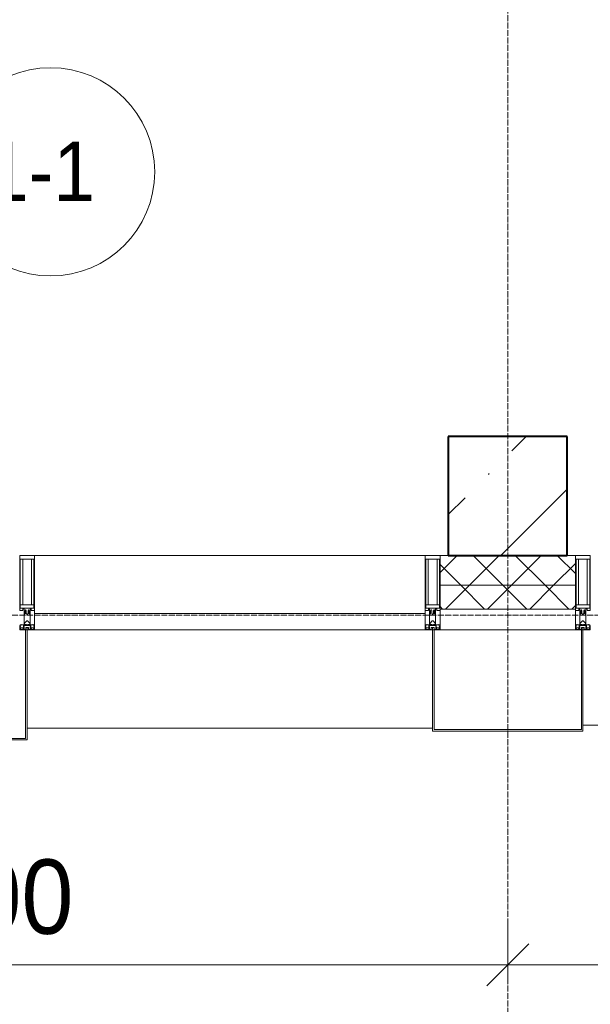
# Model space of a CAD drawing. Header units: millimetres. Extents: x -816133 to 919604, y 87941 to 147341.
# Tile 252 of 256: x 163146 to 165063, y 119624 to 122935. Entities that reach past the tile are written whole.
import ezdxf

# ---------------------------------------------------------------- set-up
doc = ezdxf.new("R2010")
doc.units = ezdxf.units.MM
doc.linetypes.add('ADSK_Линия сетки', pattern=[25, 20, -2.5, 0, -2.5])
doc.linetypes.add('Линия сетки', pattern=[25, 20, -2.5, 0, -2.5])
for name, color, linetype, lineweight in [('A-010-A_ROOM', 7, 'Continuous', 20), ('A-010-D_DIM', 7, 'Continuous', 9), ('A-200-M_WALL', 7, 'Continuous', 18), ('A-200-M_WALL_PAT', 7, 'Continuous', 40), ('A-214-M_CURT_WALL', 7, 'Continuous', 18), ('A-215-M_CURT_PANEL', 7, 'Continuous', 18), ('A-280-M_COLUMN', 7, 'Continuous', 18), ('S-280-M_COLUMN', 7, 'Continuous', 18), ('Z-030-M_GRID', 7, 'Continuous', 9), ('Z-060-M_DETAIL', 7, 'Continuous', 18), ('СС-011-ПОЖ-СИГНАЛИЗАЦИЯ', 1, 'Continuous', 30)]:
    doc.layers.add(name, color=color, linetype=linetype, lineweight=lineweight)
doc.styles.add('Arial_2', font='arial.ttf', dxfattribs={"width": 0.9, "height": 400})
doc.styles.add('Arial_3', font='arial.ttf', dxfattribs={"width": 0.9, "height": 500})

# ---------------------------------------------------------------- blocks, each defined once
blk = doc.blocks.new('13эт')
at = {"layer": 'S-280-M_COLUMN', "lineweight": 9}
h = blk.add_hatch(dxfattribs=at)
h.set_pattern_fill('FP_27', color=9, style=0, pattern_type=2)
h.set_pattern_definition([(45, (306945.4, 105532.93), (-314.309, 314.309), []), (45, (307259.7, 105532.93), (-314.309, 314.309), [555.625, -111.125, 3.353, -107.772])])
h.paths.add_polyline_path([(440295.4, 121132.9), (440295.4, 121532.9), (439895.4, 121532.9), (439895.4, 121132.9)])
at = {"layer": 'A-010-A_ROOM', "color": 9}
blk.add_circle((438559.1, 122423.1), 350, dxfattribs=at)
at = {"layer": 'A-010-D_DIM', "color": 9, "lineweight": 15}
for p, q in [((440095.4, 119756.5), (440095.4, 119906.5)), ((440095.4, 119756.5), (440095.4, 119906.5)), ((440095.4, 119756.5), (440166.1, 119827.2)), ((440095.4, 119756.5), (440166.1, 119827.2)), ((436495.4, 119756.5), (440095.4, 119756.5)), ((440095.4, 119756.5), (440024.7, 119685.8)), ((440095.4, 119756.5), (440024.7, 119685.8)), ((440095.4, 119756.5), (440095.4, 119706.5)), ((440095.4, 119756.5), (443845.4, 119756.5)), ((440095.4, 119756.5), (440095.4, 119706.5))]:
    blk.add_line(p, q, dxfattribs=at)
at = {"layer": 'A-200-M_WALL', "color": 9, "lineweight": 9}
for p, q in [((439895.4, 121132.9), (439867.9, 121132.9)), ((439867.9, 121132.9), (439867.9, 120952.9)), ((440322.9, 121132.9), (440295.4, 121132.9)), ((440322.9, 120952.9), (440322.9, 121132.9)), ((440322.9, 121032.9), (439867.9, 121032.9)), ((439867.9, 120952.9), (440322.9, 120952.9))]:
    blk.add_line(p, q, dxfattribs=at)
at = {"layer": 'A-200-M_WALL_PAT', "color": 9, "linetype": 'Continuous', "lineweight": 5}
for p, q in [((439867.9, 121075.7), (439925.1, 121132.9)), ((439937.8, 121032.9), (439867.9, 121102.9)), ((439966.6, 121032.9), (440066.6, 121132.9)), ((440079.2, 121032.9), (439979.2, 121132.9)), ((440108, 121032.9), (440208, 121132.9)), ((440220.7, 121032.9), (440120.7, 121132.9)), ((440249.4, 121032.9), (440322.9, 121106.4)), ((440322.9, 121072.1), (440262.1, 121132.9)), ((439886.6, 120952.9), (439966.6, 121032.9)), ((440017.8, 120952.9), (439937.8, 121032.9)), ((440028, 120952.9), (440108, 121032.9)), ((440159.2, 120952.9), (440079.2, 121032.9)), ((440169.4, 120952.9), (440249.4, 121032.9)), ((440300.7, 120952.9), (440220.7, 121032.9)), ((439876.4, 120952.9), (439867.9, 120961.4)), ((440310.8, 120952.9), (440322.9, 120965))]:
    blk.add_line(p, q, dxfattribs=at)
at = {"layer": 'A-214-M_CURT_WALL', "color": 9, "lineweight": 5, "extrusion": (0, 0, -1)}
for p, q in [((438505.4, 121132.9), (438455.4, 121132.9)), ((438505.4, 120882.9), (438505.4, 121132.9)), ((439817.9, 121132.9), (439817.9, 120882.9)), ((439867.9, 121132.9), (439817.9, 121132.9)), ((439867.9, 120882.9), (439867.9, 121132.9)), ((440322.9, 121132.9), (440322.9, 120882.9)), ((440372.9, 121132.9), (440322.9, 121132.9)), ((438455.4, 120882.9), (438475.4, 120882.9)), ((438480.4, 120882.9), (438505.4, 120882.9)), ((439817.9, 120882.9), (439842.9, 120882.9)), ((439847.9, 120882.9), (439867.9, 120882.9)), ((440322.9, 120882.9), (440342.9, 120882.9)), ((440347.9, 120882.9), (440372.9, 120882.9))]:
    blk.add_line(p, q, dxfattribs=at)
at = {"layer": 'A-214-M_CURT_WALL', "color": 9, "lineweight": 5}
blk.add_line((439817.9, 121132.9), (438505.4, 121132.9), dxfattribs=at)
at = {"layer": 'A-215-M_CURT_PANEL', "color": 9, "lineweight": 5}
for p, q in [((439817.9, 120937.9), (438505.4, 120937.9)), ((438505.4, 120937.9), (438505.4, 120882.9)), ((439817.9, 120882.9), (439817.9, 120937.9)), ((438505.4, 120882.9), (439817.9, 120882.9))]:
    blk.add_line(p, q, dxfattribs=at)
at = {"layer": 'A-280-M_COLUMN', "color": 9, "lineweight": 5}
for p, q in [((438475.4, 120882.9), (438480.4, 120882.9)), ((438475.4, 120517.9), (438475.4, 120882.9)), ((438480.4, 120882.9), (438480.4, 120512.9)), ((439842.9, 120882.9), (439847.9, 120882.9)), ((439842.9, 120542.9), (439842.9, 120882.9)), ((439847.9, 120882.9), (439847.9, 120547.9)), ((440322.9, 120882.9), (439867.9, 120882.9)), ((440342.9, 120882.9), (440347.9, 120882.9)), ((440342.9, 120547.9), (440342.9, 120882.9)), ((440347.9, 120882.9), (440347.9, 120542.9)), ((438480.4, 120552.9), (439842.9, 120552.9)), ((440347.9, 120542.9), (439842.9, 120542.9)), ((439847.9, 120547.9), (440342.9, 120547.9)), ((440347.9, 120562.9), (441710.4, 120562.9)), ((438480.4, 120512.9), (438110.4, 120512.9)), ((438115.4, 120517.9), (438475.4, 120517.9))]:
    blk.add_line(p, q, dxfattribs=at)
at = {"layer": 'S-280-M_COLUMN', "color": 9, "lineweight": 40}
for p, q in [((440295.4, 121532.9), (439895.4, 121532.9)), ((439895.4, 121532.9), (439895.4, 121132.9)), ((440295.4, 121132.9), (440295.4, 121532.9)), ((439895.4, 121132.9), (440295.4, 121132.9))]:
    blk.add_line(p, q, dxfattribs=at)
at = {"layer": 'Z-030-M_GRID', "color": 9, "linetype": 'Линия сетки'}
blk.add_line((440095.4, 117558.7), (440095.4, 138582.9), dxfattribs=at)
at = {"layer": 'Z-030-M_GRID', "color": 9, "linetype": 'ADSK_Линия сетки'}
blk.add_line((443695.4, 120932.9), (399384.3, 120932.9), dxfattribs=at)
at = {"layer": 'Z-060-M_DETAIL', "color": 9, "lineweight": 5}
for p, q in [((438455.4, 120948.2), (438455.4, 121132.9)), ((438455.4, 121132.9), (438480.4, 121132.9)), ((438457.4, 121120.2), (438480.4, 121120.2)), ((438457.4, 121120.2), (438457.4, 120956.5)), ((438465.5, 120966.9), (438465.5, 121120.2)), ((438505.4, 121132.9), (438480.4, 121132.9)), ((438503.4, 121120.2), (438480.4, 121120.2)), ((438495.3, 120966.9), (438495.3, 121120.2)), ((438503.4, 121120.2), (438503.4, 120956.5)), ((438505.4, 120948.2), (438505.4, 121132.9)), ((439817.9, 120948.2), (439817.9, 121132.9)), ((439817.9, 121132.9), (439842.9, 121132.9)), ((439819.9, 121120.2), (439842.9, 121120.2)), ((439819.9, 121120.2), (439819.9, 120956.5)), ((439828, 120966.9), (439828, 121120.2)), ((439867.9, 121132.9), (439842.9, 121132.9)), ((439865.9, 121120.2), (439842.9, 121120.2)), ((439857.8, 120966.9), (439857.8, 121120.2)), ((439865.9, 121120.2), (439865.9, 120956.5)), ((439867.9, 120948.2), (439867.9, 121132.9)), ((440322.9, 120948.2), (440322.9, 121132.9)), ((440322.9, 121132.9), (440347.9, 121132.9)), ((440324.9, 121120.2), (440347.9, 121120.2)), ((440324.9, 121120.2), (440324.9, 120956.5)), ((440333, 120966.9), (440333, 121120.2)), ((440372.9, 121132.9), (440347.9, 121132.9)), ((440370.9, 121120.2), (440347.9, 121120.2)), ((440362.8, 120966.9), (440362.8, 121120.2)), ((440370.9, 121120.2), (440370.9, 120956.5)), ((440372.9, 120948.2), (440372.9, 121132.9)), ((438466.4, 120948.2), (438455.4, 120948.2)), ((438480.4, 120966.9), (438457.4, 120966.9)), ((438479.9, 120956.5), (438457.4, 120956.5)), ((438466.4, 120954.2), (438466.4, 120948.2)), ((438470.4, 120954.2), (438466.4, 120954.2)), ((438470.4, 120935.9), (438470.4, 120954.2)), ((438471.7, 120935.9), (438470.4, 120935.9)), ((438470.4, 120935.9), (438470.4, 120899.9)), ((438471.7, 120935.9), (438473.4, 120937.6)), ((438473.4, 120948.2), (438474.5, 120950.2)), ((438473.4, 120948.2), (438473.4, 120937.6)), ((438476.3, 120950.2), (438474.5, 120950.2)), ((438476.3, 120950.2), (438477.5, 120948)), ((438477.5, 120948), (438477.5, 120937.6)), ((438479.1, 120935.9), (438477.5, 120937.6)), ((438480.4, 120935.9), (438479.1, 120935.9)), ((438480.4, 120966.9), (438503.4, 120966.9)), ((438480.4, 120935.9), (438481.7, 120935.9)), ((438480.9, 120956.5), (438503.4, 120956.5)), ((438481.7, 120935.9), (438483.3, 120937.6)), ((438484.5, 120950.2), (438483.3, 120948)), ((438483.3, 120948), (438483.3, 120937.6)), ((438484.5, 120950.2), (438486.3, 120950.2)), ((438487.4, 120948.2), (438486.3, 120950.2)), ((438487.4, 120948.2), (438487.4, 120937.6)), ((438489.1, 120935.9), (438487.4, 120937.6)), ((438489.1, 120935.9), (438490.4, 120935.9)), ((438490.4, 120954.2), (438494.4, 120954.2)), ((438490.4, 120935.9), (438490.4, 120954.2)), ((438490.4, 120935.9), (438490.4, 120899.9)), ((438494.4, 120954.2), (438494.4, 120948.2)), ((438494.4, 120948.2), (438505.4, 120948.2)), ((439828.9, 120948.2), (439817.9, 120948.2)), ((439842.9, 120966.9), (439819.9, 120966.9)), ((439842.4, 120956.5), (439819.9, 120956.5)), ((439828.9, 120954.2), (439828.9, 120948.2)), ((439832.9, 120954.2), (439828.9, 120954.2)), ((439832.9, 120935.9), (439832.9, 120954.2)), ((439834.2, 120935.9), (439832.9, 120935.9)), ((439832.9, 120935.9), (439832.9, 120899.9)), ((439834.2, 120935.9), (439835.9, 120937.6)), ((439835.9, 120948.2), (439837, 120950.2)), ((439835.9, 120948.2), (439835.9, 120937.6)), ((439838.8, 120950.2), (439837, 120950.2)), ((439838.8, 120950.2), (439840, 120948)), ((439840, 120948), (439840, 120937.6)), ((439841.6, 120935.9), (439840, 120937.6)), ((439842.9, 120935.9), (439841.6, 120935.9)), ((439842.9, 120966.9), (439865.9, 120966.9)), ((439842.9, 120935.9), (439844.2, 120935.9)), ((439843.4, 120956.5), (439865.9, 120956.5)), ((439844.2, 120935.9), (439845.8, 120937.6)), ((439847, 120950.2), (439845.8, 120948)), ((439845.8, 120948), (439845.8, 120937.6)), ((439847, 120950.2), (439848.8, 120950.2)), ((439849.9, 120948.2), (439848.8, 120950.2)), ((439849.9, 120948.2), (439849.9, 120937.6)), ((439851.6, 120935.9), (439849.9, 120937.6)), ((439851.6, 120935.9), (439852.9, 120935.9)), ((439852.9, 120954.2), (439856.9, 120954.2)), ((439852.9, 120935.9), (439852.9, 120954.2)), ((439852.9, 120935.9), (439852.9, 120899.9)), ((439856.9, 120954.2), (439856.9, 120948.2)), ((439856.9, 120948.2), (439867.9, 120948.2)), ((440333.9, 120948.2), (440322.9, 120948.2)), ((440347.9, 120966.9), (440324.9, 120966.9)), ((440347.4, 120956.5), (440324.9, 120956.5)), ((440333.9, 120954.2), (440333.9, 120948.2)), ((440337.9, 120954.2), (440333.9, 120954.2)), ((440337.9, 120935.9), (440337.9, 120954.2)), ((440339.2, 120935.9), (440337.9, 120935.9)), ((440337.9, 120935.9), (440337.9, 120899.9)), ((440339.2, 120935.9), (440340.9, 120937.6)), ((440340.9, 120948.2), (440342, 120950.2)), ((440340.9, 120948.2), (440340.9, 120937.6)), ((440343.8, 120950.2), (440342, 120950.2)), ((440343.8, 120950.2), (440345, 120948)), ((440345, 120948), (440345, 120937.6)), ((440346.6, 120935.9), (440345, 120937.6)), ((440347.9, 120935.9), (440346.6, 120935.9)), ((440347.9, 120966.9), (440370.9, 120966.9)), ((440347.9, 120935.9), (440349.2, 120935.9)), ((440348.4, 120956.5), (440370.9, 120956.5)), ((440349.2, 120935.9), (440350.8, 120937.6)), ((440352, 120950.2), (440350.8, 120948)), ((440350.8, 120948), (440350.8, 120937.6)), ((440352, 120950.2), (440353.8, 120950.2)), ((440354.9, 120948.2), (440353.8, 120950.2)), ((440354.9, 120948.2), (440354.9, 120937.6)), ((440356.6, 120935.9), (440354.9, 120937.6)), ((440356.6, 120935.9), (440357.9, 120935.9)), ((440357.9, 120954.2), (440361.9, 120954.2)), ((440357.9, 120935.9), (440357.9, 120954.2)), ((440357.9, 120935.9), (440357.9, 120899.9)), ((440361.9, 120954.2), (440361.9, 120948.2)), ((440361.9, 120948.2), (440372.9, 120948.2)), ((438471.9, 120905.9), (438478.9, 120912.9)), ((438471.9, 120901.4), (438471.9, 120905.9)), ((438478.9, 120912.9), (438480.4, 120912.9)), ((438481.9, 120912.9), (438480.4, 120912.9)), ((438488.9, 120905.9), (438481.9, 120912.9)), ((438488.9, 120901.4), (438488.9, 120905.9)), ((439834.4, 120905.9), (439841.4, 120912.9)), ((439834.4, 120901.4), (439834.4, 120905.9)), ((439841.4, 120912.9), (439842.9, 120912.9)), ((439844.4, 120912.9), (439842.9, 120912.9)), ((439851.4, 120905.9), (439844.4, 120912.9)), ((439851.4, 120901.4), (439851.4, 120905.9)), ((440339.4, 120905.9), (440346.4, 120912.9)), ((440339.4, 120901.4), (440339.4, 120905.9)), ((440346.4, 120912.9), (440347.9, 120912.9)), ((440349.4, 120912.9), (440347.9, 120912.9)), ((440356.4, 120905.9), (440349.4, 120912.9)), ((440356.4, 120901.4), (440356.4, 120905.9)), ((438456.6, 120897.5), (438455.4, 120897.2)), ((438455.4, 120882.9), (438455.4, 120897.2)), ((438455.4, 120882.9), (438480.4, 120882.9)), ((438458.1, 120899.9), (438456.6, 120899.9)), ((438456.6, 120899.9), (438456.6, 120897.5)), ((438457.9, 120893.5), (438456.6, 120897.5)), ((438457.9, 120893.5), (438456.7, 120892.8)), ((438456.7, 120884.2), (438456.7, 120892.8)), ((438456.7, 120884.2), (438468.6, 120884.2)), ((438457.2, 120893.1), (438457.9, 120890.9)), ((438457.9, 120890.9), (438457.9, 120887.4)), ((438459.1, 120887.4), (438457.9, 120887.4)), ((438458.1, 120899.9), (438458.1, 120899)), ((438458.1, 120899), (438459.1, 120899)), ((438461.4, 120900.6), (438459.1, 120899)), ((438459.1, 120887.4), (438459.1, 120889.4)), ((438459.1, 120889.4), (438466.2, 120889.4)), ((438462, 120899.5), (438461.4, 120900.6)), ((438473, 120899.5), (438462, 120899.5)), ((438466.2, 120889.4), (438466.2, 120887.4)), ((438467.2, 120887.4), (438466.2, 120887.4)), ((438467.2, 120887.4), (438468.2, 120890.1)), ((438467.7, 120890.6), (438469.1, 120894.3)), ((438467.7, 120890.6), (438468.6, 120889.8)), ((438468.2, 120891.9), (438468.2, 120897.7)), ((438468.2, 120897.7), (438480.4, 120897.7)), ((438468.6, 120884.2), (438468.6, 120889.8)), ((438469.9, 120894.2), (438469.1, 120894.3)), ((438469.9, 120884.4), (438469.9, 120894.2)), ((438475.6, 120884.4), (438469.9, 120884.4)), ((438470.4, 120899.9), (438472.9, 120899.9)), ((438472.9, 120901.4), (438471.9, 120901.4)), ((438472.9, 120899.9), (438472.9, 120901.4)), ((438473, 120900.9), (438473, 120899.5)), ((438477.8, 120900.9), (438473, 120900.9)), ((438480.4, 120890.9), (438475.6, 120890.9)), ((438475.6, 120884.4), (438475.6, 120890.9)), ((438477.8, 120900.9), (438477.8, 120899.8)), ((438477.8, 120899.8), (438480.4, 120899.8)), ((438483, 120899.8), (438480.4, 120899.8)), ((438480.4, 120897.7), (438480.4, 120899.8)), ((438480.4, 120897.7), (438480.4, 120899.8)), ((438492.6, 120897.7), (438480.4, 120897.7)), ((438480.4, 120882.9), (438480.4, 120890.9)), ((438480.4, 120890.9), (438485.2, 120890.9)), ((438480.4, 120882.9), (438480.4, 120890.9)), ((438505.4, 120882.9), (438480.4, 120882.9)), ((438483, 120900.9), (438483, 120899.8)), ((438483, 120900.9), (438487.8, 120900.9)), ((438485.2, 120884.4), (438485.2, 120890.9)), ((438485.2, 120884.4), (438490.9, 120884.4)), ((438487.8, 120900.9), (438487.8, 120899.5)), ((438487.8, 120899.5), (438498.8, 120899.5)), ((438487.9, 120901.4), (438488.9, 120901.4)), ((438487.9, 120899.9), (438487.9, 120901.4)), ((438490.4, 120899.9), (438487.9, 120899.9)), ((438490.9, 120894.2), (438491.7, 120894.3)), ((438490.9, 120884.4), (438490.9, 120894.2)), ((438493.1, 120890.6), (438491.7, 120894.3)), ((438493.1, 120890.6), (438492.2, 120889.8)), ((438492.2, 120884.2), (438492.2, 120889.8)), ((438504.1, 120884.2), (438492.2, 120884.2)), ((438492.6, 120891.9), (438492.6, 120897.7)), ((438493.6, 120887.4), (438492.6, 120890.1)), ((438493.6, 120887.4), (438494.6, 120887.4)), ((438501.7, 120889.4), (438494.6, 120889.4)), ((438494.6, 120889.4), (438494.6, 120887.4)), ((438498.8, 120899.5), (438499.4, 120900.6)), ((438499.4, 120900.6), (438501.7, 120899)), ((438502.7, 120899), (438501.7, 120899)), ((438501.7, 120887.4), (438501.7, 120889.4)), ((438501.7, 120887.4), (438502.9, 120887.4)), ((438502.7, 120899.9), (438502.7, 120899)), ((438502.7, 120899.9), (438504.3, 120899.9)), ((438502.9, 120893.5), (438504.3, 120897.5)), ((438502.9, 120893.5), (438504.1, 120892.8)), ((438503.6, 120893.1), (438502.9, 120890.9)), ((438502.9, 120890.9), (438502.9, 120887.4)), ((438504.1, 120884.2), (438504.1, 120892.8)), ((438504.3, 120899.9), (438504.3, 120897.5)), ((438504.3, 120897.5), (438505.4, 120897.2)), ((438505.4, 120882.9), (438505.4, 120897.2)), ((439819.1, 120897.5), (439817.9, 120897.2)), ((439817.9, 120882.9), (439817.9, 120897.2)), ((439817.9, 120882.9), (439842.9, 120882.9)), ((439820.6, 120899.9), (439819.1, 120899.9)), ((439819.1, 120899.9), (439819.1, 120897.5)), ((439820.4, 120893.5), (439819.1, 120897.5)), ((439820.4, 120893.5), (439819.2, 120892.8)), ((439819.2, 120884.2), (439819.2, 120892.8)), ((439819.2, 120884.2), (439831.1, 120884.2)), ((439819.7, 120893.1), (439820.4, 120890.9)), ((439820.4, 120890.9), (439820.4, 120887.4)), ((439821.6, 120887.4), (439820.4, 120887.4)), ((439820.6, 120899.9), (439820.6, 120899)), ((439820.6, 120899), (439821.6, 120899)), ((439823.9, 120900.6), (439821.6, 120899)), ((439821.6, 120887.4), (439821.6, 120889.4)), ((439821.6, 120889.4), (439828.7, 120889.4)), ((439824.5, 120899.5), (439823.9, 120900.6)), ((439835.5, 120899.5), (439824.5, 120899.5)), ((439828.7, 120889.4), (439828.7, 120887.4)), ((439829.7, 120887.4), (439828.7, 120887.4)), ((439829.7, 120887.4), (439830.7, 120890.1)), ((439830.2, 120890.6), (439831.6, 120894.3)), ((439830.2, 120890.6), (439831.1, 120889.8)), ((439830.7, 120891.9), (439830.7, 120897.7)), ((439830.7, 120897.7), (439842.9, 120897.7)), ((439831.1, 120884.2), (439831.1, 120889.8)), ((439832.4, 120894.2), (439831.6, 120894.3)), ((439832.4, 120884.4), (439832.4, 120894.2)), ((439838.1, 120884.4), (439832.4, 120884.4)), ((439832.9, 120899.9), (439835.4, 120899.9)), ((439835.4, 120901.4), (439834.4, 120901.4)), ((439835.4, 120899.9), (439835.4, 120901.4)), ((439835.5, 120900.9), (439835.5, 120899.5)), ((439840.3, 120900.9), (439835.5, 120900.9)), ((439842.9, 120890.9), (439838.1, 120890.9)), ((439838.1, 120884.4), (439838.1, 120890.9)), ((439840.3, 120900.9), (439840.3, 120899.8)), ((439840.3, 120899.8), (439842.9, 120899.8)), ((439845.5, 120899.8), (439842.9, 120899.8)), ((439842.9, 120897.7), (439842.9, 120899.8)), ((439842.9, 120897.7), (439842.9, 120899.8)), ((439855.1, 120897.7), (439842.9, 120897.7)), ((439842.9, 120882.9), (439842.9, 120890.9)), ((439842.9, 120890.9), (439847.7, 120890.9)), ((439842.9, 120882.9), (439842.9, 120890.9)), ((439867.9, 120882.9), (439842.9, 120882.9)), ((439845.5, 120900.9), (439845.5, 120899.8)), ((439845.5, 120900.9), (439850.3, 120900.9)), ((439847.7, 120884.4), (439847.7, 120890.9)), ((439847.7, 120884.4), (439853.4, 120884.4)), ((439850.3, 120900.9), (439850.3, 120899.5)), ((439850.3, 120899.5), (439861.3, 120899.5)), ((439850.4, 120901.4), (439851.4, 120901.4)), ((439850.4, 120899.9), (439850.4, 120901.4)), ((439852.9, 120899.9), (439850.4, 120899.9)), ((439853.4, 120894.2), (439854.2, 120894.3)), ((439853.4, 120884.4), (439853.4, 120894.2)), ((439855.6, 120890.6), (439854.2, 120894.3)), ((439855.6, 120890.6), (439854.7, 120889.8)), ((439854.7, 120884.2), (439854.7, 120889.8)), ((439866.6, 120884.2), (439854.7, 120884.2)), ((439855.1, 120891.9), (439855.1, 120897.7)), ((439856.1, 120887.4), (439855.1, 120890.1)), ((439856.1, 120887.4), (439857.1, 120887.4)), ((439864.2, 120889.4), (439857.1, 120889.4)), ((439857.1, 120889.4), (439857.1, 120887.4)), ((439861.3, 120899.5), (439861.9, 120900.6)), ((439861.9, 120900.6), (439864.2, 120899)), ((439865.2, 120899), (439864.2, 120899)), ((439864.2, 120887.4), (439864.2, 120889.4)), ((439864.2, 120887.4), (439865.4, 120887.4)), ((439865.2, 120899.9), (439865.2, 120899)), ((439865.2, 120899.9), (439866.8, 120899.9)), ((439865.4, 120893.5), (439866.8, 120897.5)), ((439865.4, 120893.5), (439866.6, 120892.8)), ((439866.1, 120893.1), (439865.4, 120890.9)), ((439865.4, 120890.9), (439865.4, 120887.4)), ((439866.6, 120884.2), (439866.6, 120892.8)), ((439866.8, 120899.9), (439866.8, 120897.5)), ((439866.8, 120897.5), (439867.9, 120897.2)), ((439867.9, 120882.9), (439867.9, 120897.2)), ((440324.1, 120897.5), (440322.9, 120897.2)), ((440322.9, 120882.9), (440322.9, 120897.2)), ((440322.9, 120882.9), (440347.9, 120882.9)), ((440325.6, 120899.9), (440324.1, 120899.9)), ((440324.1, 120899.9), (440324.1, 120897.5)), ((440325.4, 120893.5), (440324.1, 120897.5)), ((440325.4, 120893.5), (440324.2, 120892.8)), ((440324.2, 120884.2), (440324.2, 120892.8)), ((440324.2, 120884.2), (440336.1, 120884.2)), ((440324.7, 120893.1), (440325.4, 120890.9)), ((440325.4, 120890.9), (440325.4, 120887.4)), ((440326.6, 120887.4), (440325.4, 120887.4)), ((440325.6, 120899.9), (440325.6, 120899)), ((440325.6, 120899), (440326.6, 120899)), ((440328.9, 120900.6), (440326.6, 120899)), ((440326.6, 120887.4), (440326.6, 120889.4)), ((440326.6, 120889.4), (440333.7, 120889.4)), ((440329.5, 120899.5), (440328.9, 120900.6)), ((440340.5, 120899.5), (440329.5, 120899.5)), ((440333.7, 120889.4), (440333.7, 120887.4)), ((440334.7, 120887.4), (440333.7, 120887.4)), ((440334.7, 120887.4), (440335.7, 120890.1)), ((440335.2, 120890.6), (440336.6, 120894.3)), ((440335.2, 120890.6), (440336.1, 120889.8)), ((440335.7, 120891.9), (440335.7, 120897.7)), ((440335.7, 120897.7), (440347.9, 120897.7)), ((440336.1, 120884.2), (440336.1, 120889.8)), ((440337.4, 120894.2), (440336.6, 120894.3)), ((440337.4, 120884.4), (440337.4, 120894.2)), ((440343.1, 120884.4), (440337.4, 120884.4)), ((440337.9, 120899.9), (440340.4, 120899.9)), ((440340.4, 120901.4), (440339.4, 120901.4)), ((440340.4, 120899.9), (440340.4, 120901.4)), ((440340.5, 120900.9), (440340.5, 120899.5)), ((440345.3, 120900.9), (440340.5, 120900.9)), ((440347.9, 120890.9), (440343.1, 120890.9)), ((440343.1, 120884.4), (440343.1, 120890.9)), ((440345.3, 120900.9), (440345.3, 120899.8)), ((440345.3, 120899.8), (440347.9, 120899.8)), ((440350.5, 120899.8), (440347.9, 120899.8)), ((440347.9, 120897.7), (440347.9, 120899.8)), ((440347.9, 120897.7), (440347.9, 120899.8)), ((440360.1, 120897.7), (440347.9, 120897.7)), ((440347.9, 120882.9), (440347.9, 120890.9)), ((440347.9, 120890.9), (440352.7, 120890.9)), ((440347.9, 120882.9), (440347.9, 120890.9)), ((440372.9, 120882.9), (440347.9, 120882.9)), ((440350.5, 120900.9), (440350.5, 120899.8)), ((440350.5, 120900.9), (440355.3, 120900.9)), ((440352.7, 120884.4), (440352.7, 120890.9)), ((440352.7, 120884.4), (440358.4, 120884.4)), ((440355.3, 120900.9), (440355.3, 120899.5)), ((440355.3, 120899.5), (440366.3, 120899.5)), ((440355.4, 120901.4), (440356.4, 120901.4)), ((440355.4, 120899.9), (440355.4, 120901.4)), ((440357.9, 120899.9), (440355.4, 120899.9)), ((440358.4, 120894.2), (440359.2, 120894.3)), ((440358.4, 120884.4), (440358.4, 120894.2)), ((440360.6, 120890.6), (440359.2, 120894.3)), ((440360.6, 120890.6), (440359.7, 120889.8)), ((440359.7, 120884.2), (440359.7, 120889.8)), ((440371.6, 120884.2), (440359.7, 120884.2)), ((440360.1, 120891.9), (440360.1, 120897.7)), ((440361.1, 120887.4), (440360.1, 120890.1)), ((440361.1, 120887.4), (440362.1, 120887.4)), ((440369.2, 120889.4), (440362.1, 120889.4)), ((440362.1, 120889.4), (440362.1, 120887.4)), ((440366.3, 120899.5), (440366.9, 120900.6)), ((440366.9, 120900.6), (440369.2, 120899)), ((440370.2, 120899), (440369.2, 120899)), ((440369.2, 120887.4), (440369.2, 120889.4)), ((440369.2, 120887.4), (440370.4, 120887.4)), ((440370.2, 120899.9), (440370.2, 120899)), ((440370.2, 120899.9), (440371.8, 120899.9)), ((440370.4, 120893.5), (440371.8, 120897.5)), ((440370.4, 120893.5), (440371.6, 120892.8)), ((440371.1, 120893.1), (440370.4, 120890.9)), ((440370.4, 120890.9), (440370.4, 120887.4)), ((440371.6, 120884.2), (440371.6, 120892.8)), ((440371.8, 120899.9), (440371.8, 120897.5)), ((440371.8, 120897.5), (440372.9, 120897.2)), ((440372.9, 120882.9), (440372.9, 120897.2))]:
    blk.add_line(p, q, dxfattribs=at)
for centre, start, end in [((438479.9, 120956), 0, 90), ((438480.9, 120956), 90, 180), ((439842.4, 120956), 0, 90), ((439843.4, 120956), 90, 180), ((440347.4, 120956), 0, 90), ((440348.4, 120956), 90, 180)]:
    blk.add_arc(centre, 0.5, start, end, dxfattribs=at)
at = {"layer": 'A-010-A_ROOM', "color": 9, "style": 'Arial_2', "width": 0.9}
blk.add_text('1-1', height=200, dxfattribs=at).set_placement((438345.2, 122324.8))
at = {"layer": 'A-010-D_DIM', "color": 9, "lineweight": 30, "style": 'Arial_3', "width": 0.9}
blk.add_text('3600', height=250, dxfattribs=at).set_placement((437936.9, 119861))

msp = doc.modelspace()

# ---------------------------------------------------------------- block references
at = {"layer": 'СС-011-ПОЖ-СИГНАЛИЗАЦИЯ', "color": 9, "lineweight": 30}
msp.add_blockref('13эт', (-275309.7, 0), dxfattribs=at)

doc.saveas('drawing.dxf')
